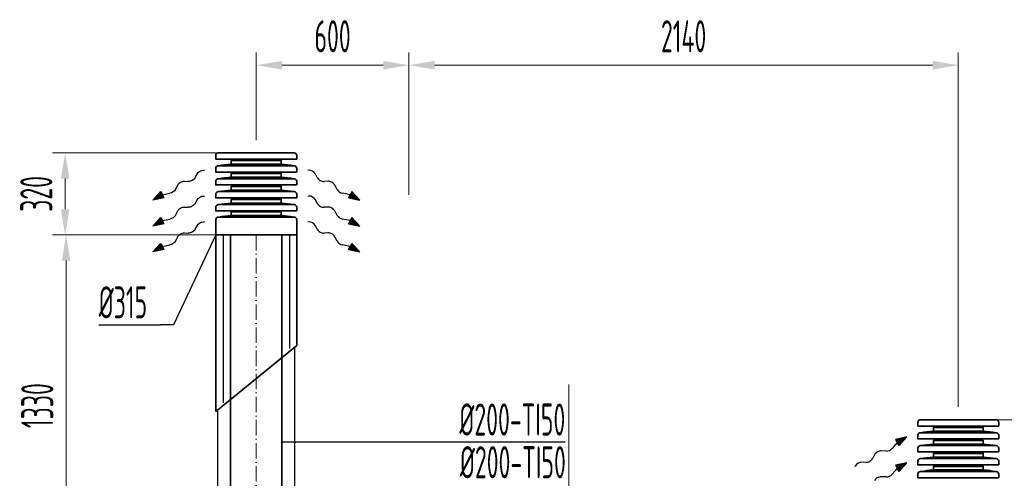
# Model space of a CAD drawing. Header units: millimetres. Extents: x -20688 to 44066, y -7315 to 67290.
# Tile 50 of 75: x -16641 to -12805, y 57038 to 58825. Entities that reach past the tile are written whole.
import ezdxf

# ---------------------------------------------------------------- set-up
doc = ezdxf.new("R2010")
doc.units = ezdxf.units.MM
doc.linetypes.add('ACAD_ISO10W100', pattern=[18, 12, -3, 0, -3])
doc.linetypes.add('phl_thick', pattern=[0])
for name, color, linetype, lineweight in [('VZT_0D EHA (VÝFUK)', 14, 'Continuous', 35), ('VZT_13 EHA (VÝFUK) - OBRYS', 14, 'Continuous', 35), ('VZT_14 EHA (VÝFUK) - OSA', 14, 'ACAD_ISO10W100', 5), ('VZT_30 DISTRIBUČNÍ PRVKY - OBRYS', 1, 'Continuous', 35), ('VZT_50 POPIS - OBECNE', 7, 'Continuous', 13), ('VZT_60_KOTY - DIMENZE', 7, 'Continuous', 5)]:
    doc.layers.add(name, color=color, linetype=linetype, lineweight=lineweight)
doc.layers.add('VZT_IZOLACE - TEPELNÁ', color=6, linetype='IZOLACE TEPELNA')
doc.styles.add('EVORA_125', font='isocp.shx', dxfattribs={"width": 0.6, "height": 125})
doc.styles.get("Standard").update_dxf_attribs({"font": 'arial.ttf'})
doc.linetypes.add('IZOLACE', pattern='A,0.00254,-2.54,[134,ltypeshp.shx,S=2.54,R=0,X=-2.54,Y=0],-5.08,[134,ltypeshp.shx,S=2.54,R=180,X=2.54,Y=0],-2.54', length=10.16254)
doc.linetypes.add('IZOLACE TEPELNA', pattern='A,12.7,-1.5,["T",Standard,S=2.54,R=0,X=0,Y=-1.27],-3', length=17.2)

msp = doc.modelspace()

# ---------------------------------------------------------------- linework, layer by layer
at = {"color": 8, "lineweight": 9, "ltscale": 0.5}
msp.add_line((-14501.4, 56326.5), (-14501.4, 57403.6), dxfattribs=at)
at = {"layer": 'VZT_0D EHA (VÝFUK)'}
for p, q in [((-15876.8, 57985.9), (-15876.8, 57298.1)), ((-15561.8, 57985.9), (-15561.8, 57554.9)), ((-15561.8, 57554.9), (-15876.8, 57298.1))]:
    msp.add_line(p, q, dxfattribs=at)
at = {"layer": 'VZT_13 EHA (VÝFUK) - OBRYS'}
for points in [[(-15819.3, 56856.3), (-15819.3, 57985.9)], [(-15619.3, 56856.3), (-15619.3, 57985.9)]]:
    msp.add_lwpolyline(points, dxfattribs=at)
at = {"layer": 'VZT_14 EHA (VÝFUK) - OSA', "ltscale": 5}
msp.add_lwpolyline([(-15719.3, 57985.9), (-15719.3, 56856.3)], dxfattribs=at)
at = {"layer": 'VZT_30 DISTRIBUČNÍ PRVKY - OBRYS', "linetype": 'phl_thick'}
for points in [[(-15561.7, 58281.5), (-15561.7, 58295.8, 0.414214), (-15571.8, 58305.9), (-15866.8, 58305.9, 0.414214), (-15877, 58295.8), (-15877, 58281.5)], [(-15561.7, 58231.1), (-15561.7, 58245.4, 0.414214), (-15571.8, 58255.5), (-15866.8, 58255.5, 0.414214), (-15877, 58245.4), (-15877, 58231.1)], [(-15561.7, 58180.7), (-15561.7, 58195, 0.414214), (-15571.8, 58205.1), (-15866.8, 58205.1, 0.414214), (-15877, 58195), (-15877, 58180.7)], [(-15561.7, 58130.3), (-15561.7, 58144.6, 0.414214), (-15571.8, 58154.7), (-15866.8, 58154.7, 0.414214), (-15877, 58144.6), (-15877, 58130.3)], [(-15561.7, 58079.9), (-15561.7, 58094.2, 0.414214), (-15571.8, 58104.3), (-15866.8, 58104.3, 0.414214), (-15877, 58094.2), (-15877, 58079.9)], [(-12826.2, 57241.5), (-12826.2, 57255.8, 0.414214), (-12836.3, 57265.9), (-13131.3, 57265.9, 0.414214), (-13141.5, 57255.8), (-13141.5, 57241.5)], [(-12826.2, 57191.1), (-12826.2, 57205.4, 0.414214), (-12836.3, 57215.5), (-13131.3, 57215.5, 0.414214), (-13141.5, 57205.4), (-13141.5, 57191.1)], [(-12826.2, 57140.7), (-12826.2, 57155, 0.414214), (-12836.3, 57165.1), (-13131.3, 57165.1, 0.414214), (-13141.5, 57155), (-13141.5, 57140.7)], [(-12826.2, 57090.3), (-12826.2, 57104.6, 0.414214), (-12836.3, 57114.7), (-13131.3, 57114.7, 0.414214), (-13141.5, 57104.6), (-13141.5, 57090.3)], [(-12826.2, 57039.9), (-12826.2, 57054.2, 0.414214), (-12836.3, 57064.3), (-13131.3, 57064.3, 0.414214), (-13141.5, 57054.2), (-13141.5, 57039.9)]]:
    msp.add_lwpolyline(points, format="xyb", close=True, dxfattribs=at)
for points in [[(-15622.1, 58261.5), (-15622.1, 58275.6), (-15816.6, 58275.6), (-15816.6, 58261.5)], [(-15622.1, 58211.1), (-15622.1, 58225.2), (-15816.6, 58225.2), (-15816.6, 58211.1)], [(-15622.1, 58160.7), (-15622.1, 58174.8), (-15816.6, 58174.8), (-15816.6, 58160.7)], [(-15622.1, 58110.3), (-15622.1, 58124.4), (-15816.6, 58124.4), (-15816.6, 58110.3)], [(-15816.5, 58061.9), (-15816.5, 58076), (-15622.2, 58076), (-15622.2, 58061.9)], [(-12886.6, 57221.5), (-12886.6, 57235.6), (-13081.1, 57235.6), (-13081.1, 57221.5)], [(-12886.6, 57171.1), (-12886.6, 57185.2), (-13081.1, 57185.2), (-13081.1, 57171.1)], [(-12886.6, 57120.7), (-12886.6, 57134.8), (-13081.1, 57134.8), (-13081.1, 57120.7)], [(-12886.6, 57070.3), (-12886.6, 57084.4), (-13081.1, 57084.4), (-13081.1, 57070.3)]]:
    msp.add_lwpolyline(points, close=True, dxfattribs=at)
msp.add_lwpolyline([(-15561.8, 58045.8), (-15561.8, 57985.9), (-15876.8, 57985.9), (-15876.8, 58045.8, -0.414214), (-15866.7, 58055.9), (-15572, 58055.9, -0.414214), (-15561.8, 58045.8)], format="xyb", dxfattribs=at)
for centre, start, end in [((-15762.7, 57599), 94.6512, 99.003), ((-15676, 57599), 80.997, 85.3488), ((-15762.7, 57548.6), 94.6512, 99.003), ((-15676, 57548.6), 80.997, 85.3488), ((-15762.7, 57498.2), 94.6512, 99.003), ((-15676, 57498.2), 80.997, 85.3488), ((-15762.7, 57447.8), 94.6512, 99.003), ((-15676, 57447.8), 80.997, 85.3488), ((-15762.6, 57399.4), 94.6512, 99.003), ((-15676.1, 57399.4), 80.997, 85.3488), ((-13027.2, 56559), 94.6512, 99.003), ((-12940.5, 56559), 80.997, 85.3488), ((-13027.2, 56508.6), 94.6512, 99.003), ((-12940.5, 56508.6), 80.997, 85.3488), ((-13027.2, 56458.2), 94.6512, 99.003), ((-12940.5, 56458.2), 80.997, 85.3488), ((-13027.2, 56407.8), 94.6512, 99.003), ((-12940.5, 56407.8), 80.997, 85.3488)]:
    msp.add_arc(centre, 664.7, start, end, dxfattribs=at)
at = {"layer": 'VZT_50 POPIS - OBECNE', "linetype": 'phl_thick'}
for p, q in [((-15719.3, 58355.9), (-15719.3, 58697.4)), ((-15124.5, 58142.1), (-15124.5, 58697.4)), ((-15124.5, 58142.1), (-15124.5, 58697.4)), ((-12983.8, 57315.9), (-12983.8, 58697.4)), ((-15224.5, 58647.4), (-15619.3, 58647.4)), ((-15024.5, 58647.4), (-13083.8, 58647.4)), ((-15769.3, 58305.9), (-16513.8, 58305.9)), ((-16463.8, 58085.9), (-16463.8, 58205.9)), ((-15779.3, 57985.9), (-16513.8, 57985.9)), ((-15721.8, 57985.9), (-16510.1, 57985.9)), ((-16460.1, 56756.5), (-16460.1, 57885.9)), ((-12933.8, 57265.9), (-12155.6, 57265.9))]:
    msp.add_line(p, q, dxfattribs=at)
at = {"layer": 'VZT_50 POPIS - OBECNE'}
for p, q in [((-15923.9, 58238.5), (-15920.3, 58238.4)), ((-15514.8, 58238.5), (-15518.4, 58238.4)), ((-15923.9, 58137.7), (-15920.3, 58137.6)), ((-15514.8, 58137.7), (-15518.4, 58137.6)), ((-15923.9, 58036.9), (-15920.3, 58036.8)), ((-15514.8, 58036.9), (-15518.4, 58036.8)), ((-13385.3, 57085.7), (-13387, 57082.6))]:
    msp.add_line(p, q, dxfattribs=at)
at = {"layer": 'VZT_50 POPIS - OBECNE', "color": 0, "lineweight": -2}
for p, q in [((-15957, 58209.8), (-15949.9, 58223.3)), ((-15481.6, 58209.8), (-15488.8, 58223.3)), ((-16034.5, 58163.2), (-16025.4, 58180.5)), ((-15998.4, 58195.6), (-15984.1, 58194.7)), ((-15440.3, 58195.6), (-15454.6, 58194.7)), ((-15404.1, 58163.2), (-15413.2, 58180.5)), ((-16122.6, 58121.6), (-16091.9, 58154.8)), ((-16078.3, 58130.4), (-16122.6, 58121.6)), ((-16091.9, 58154.8), (-16085.1, 58142.6)), ((-16085.1, 58142.6), (-16055.4, 58148.5)), ((-16078.3, 58130.4), (-16085.1, 58142.6)), ((-15957, 58109), (-15949.9, 58122.5)), ((-15481.6, 58109), (-15488.8, 58122.5)), ((-15353.6, 58142.6), (-15383.2, 58148.5)), ((-15360.4, 58130.4), (-15353.6, 58142.6)), ((-15360.4, 58130.4), (-15316.1, 58121.6)), ((-15346.8, 58154.8), (-15353.6, 58142.6)), ((-15316.1, 58121.6), (-15346.8, 58154.8)), ((-15998.4, 58094.8), (-15984.1, 58093.9)), ((-15440.3, 58094.8), (-15454.6, 58093.9)), ((-16122.6, 58020.8), (-16091.9, 58054)), ((-16091.9, 58054), (-16085.1, 58041.8)), ((-16085.1, 58041.8), (-16055.4, 58047.7)), ((-16034.5, 58062.4), (-16025.4, 58079.7)), ((-15404.1, 58062.4), (-15413.2, 58079.7)), ((-15353.6, 58041.8), (-15383.2, 58047.7)), ((-15346.8, 58054), (-15353.6, 58041.8)), ((-15316.1, 58020.8), (-15346.8, 58054)), ((-16078.3, 58029.6), (-16122.6, 58020.8)), ((-16078.3, 58029.6), (-16085.1, 58041.8)), ((-15957, 58008.2), (-15949.9, 58021.7)), ((-15481.6, 58008.2), (-15488.8, 58021.7)), ((-15360.4, 58029.6), (-15353.6, 58041.8)), ((-15360.4, 58029.6), (-15316.1, 58020.8)), ((-16034.5, 57961.6), (-16025.4, 57978.9)), ((-15998.4, 57994), (-15984.1, 57993.1)), ((-15440.3, 57994), (-15454.6, 57993.1)), ((-15404.1, 57961.6), (-15413.2, 57978.9)), ((-16122.6, 57920), (-16091.9, 57953.2)), ((-16091.9, 57953.2), (-16085.1, 57941)), ((-16085.1, 57941), (-16055.4, 57946.9)), ((-16078.3, 57928.8), (-16085.1, 57941)), ((-15353.6, 57941), (-15383.2, 57946.9)), ((-15360.4, 57928.8), (-15353.6, 57941)), ((-15346.8, 57953.2), (-15353.6, 57941)), ((-15316.1, 57920), (-15346.8, 57953.2)), ((-16078.3, 57928.8), (-16122.6, 57920)), ((-15360.4, 57928.8), (-15316.1, 57920)), ((-13221.6, 57177.4), (-13241.6, 57154.7)), ((-13184.7, 57199.4), (-13228.8, 57189.4)), ((-13228.8, 57189.4), (-13221.6, 57177.4)), ((-13214.5, 57165.4), (-13221.6, 57177.4)), ((-13214.5, 57165.4), (-13184.7, 57199.4)), ((-13310.9, 57128.8), (-13317.2, 57116)), ((-13264.7, 57143.9), (-13284.2, 57144.7)), ((-13343.8, 57100.1), (-13359.1, 57100.7)), ((-13184.7, 57098.6), (-13228.8, 57088.6)), ((-13228.8, 57088.6), (-13221.6, 57076.6)), ((-13214.5, 57064.6), (-13184.7, 57098.6)), ((-13221.6, 57076.6), (-13241.6, 57053.9)), ((-13214.5, 57064.6), (-13221.6, 57076.6)), ((-13264.7, 57043.1), (-13284.2, 57043.9))]:
    msp.add_line(p, q, dxfattribs=at)
at = {"layer": 'VZT_50 POPIS - OBECNE', "color": 0, "lineweight": -2, "extrusion": (0, 0, -1)}
for centre, start_param, end_param in [((-15931.8, 58222.8), 0.766537, 2.320574), ((-15975.1, 58210.4), 3.908129, 5.516649), ((-16052.6, 58163.8), 3.908129, 5.191299), ((-16007.4, 58179.9), 0.766537, 2.375056), ((-15931.8, 58122), 0.766537, 2.320574), ((-16007.4, 58079.1), 0.766537, 2.375056), ((-15975.1, 58109.6), 3.908129, 5.516649), ((-16052.6, 58063), 3.908129, 5.191299), ((-15975.1, 58008.8), 3.908129, 5.516649), ((-15931.8, 58021.2), 0.766537, 2.320574), ((-16007.4, 57978.3), 0.766537, 2.375056), ((-16052.6, 57962.2), 3.908129, 5.191299)]:
    msp.add_ellipse(centre, major_axis=(-18.8, -10.5), ratio=0.625, start_param=start_param, end_param=end_param, dxfattribs=at)
at = {"layer": 'VZT_50 POPIS - OBECNE', "color": 0, "lineweight": -2}
for centre, major_axis, start_param, end_param in [((-15506.8, 58222.8), (18.8, -10.5), 0.766537, 2.320574), ((-15463.5, 58210.4), (18.8, -10.5), 3.908129, 5.516649), ((-15431.3, 58179.9), (18.8, -10.5), 0.766537, 2.375056), ((-15386.1, 58163.8), (18.8, -10.5), 3.908129, 5.191299), ((-15506.8, 58122), (18.8, -10.5), 0.766537, 2.320574), ((-15463.5, 58109.6), (18.8, -10.5), 3.908129, 5.516649), ((-15431.3, 58079.1), (18.8, -10.5), 0.766537, 2.375056), ((-15386.1, 58063), (18.8, -10.5), 3.908129, 5.191299), ((-15506.8, 58021.2), (18.8, -10.5), 0.766537, 2.320574), ((-15463.5, 58008.8), (18.8, -10.5), 3.908129, 5.516649), ((-15431.3, 57978.3), (18.8, -10.5), 0.766537, 2.375056), ((-15386.1, 57962.2), (18.8, -10.5), 3.908129, 5.191299), ((-13292.8, 57128.8), (18.5, 11), 0.766537, 2.375056), ((-13256.2, 57159.9), (18.5, 11), 3.908129, 5.191299), ((-13367.7, 57084.8), (18.5, 11), 0.766537, 2.320574), ((-13335.3, 57116.1), (18.5, 11), 3.908129, 5.516649), ((-13256.2, 57059.1), (18.5, 11), 3.908129, 5.191299), ((-13292.8, 57028), (18.5, 11), 0.766537, 2.375056)]:
    msp.add_ellipse(centre, major_axis=major_axis, ratio=0.625, start_param=start_param, end_param=end_param, dxfattribs=at)
at = {"layer": 'VZT_50 POPIS - OBECNE', "linetype": 'phl_thick'}
for points in [[(-15619.3, 58664.1), (-15619.3, 58630.7), (-15719.3, 58647.4)], [(-15224.5, 58664.1), (-15224.5, 58630.7), (-15124.5, 58647.4)], [(-15024.5, 58664.1), (-15024.5, 58630.7), (-15124.5, 58647.4)], [(-13083.8, 58664.1), (-13083.8, 58630.7), (-12983.8, 58647.4)], [(-16480.5, 58205.9), (-16447.1, 58205.9), (-16463.8, 58305.9)], [(-16480.5, 58085.9), (-16447.1, 58085.9), (-16463.8, 57985.9)], [(-16476.7, 57885.9), (-16443.4, 57885.9), (-16460.1, 57985.9)]]:
    msp.add_solid(points, dxfattribs=at)
at = {"layer": 'VZT_50 POPIS - OBECNE', "color": 0, "lineweight": -2}
for points in [[(-16078.3, 58130.4), (-16091.9, 58154.8), (-16122.6, 58121.6)], [(-15360.4, 58130.4), (-15346.8, 58154.8), (-15316.1, 58121.6)], [(-16078.3, 58029.6), (-16091.9, 58054), (-16122.6, 58020.8)], [(-15360.4, 58029.6), (-15346.8, 58054), (-15316.1, 58020.8)], [(-16078.3, 57928.8), (-16091.9, 57953.2), (-16122.6, 57920)], [(-15360.4, 57928.8), (-15346.8, 57953.2), (-15316.1, 57920)], [(-13214.5, 57165.4), (-13228.8, 57189.4), (-13184.7, 57199.4)], [(-13214.5, 57064.6), (-13228.8, 57088.6), (-13184.7, 57098.6)]]:
    msp.add_solid(points, dxfattribs=at)
at = {"layer": 'VZT_60_KOTY - DIMENZE', "linetype": 'ByBlock', "lineweight": -2}
for p, q in [((-16042.3, 57636), (-16092.3, 57636)), ((-15057.7, 57179.5), (-15007.7, 57179.5))]:
    msp.add_line(p, q, dxfattribs=at)
for points in [[(-15876.8, 57985.9), (-16042.3, 57636)], [(-16332.9, 57636), (-16092.3, 57636)], [(-15619.3, 57179.5), (-15057.7, 57179.5)], [(-15007.7, 57179.5), (-14515.2, 57179.5)]]:
    msp.add_lwpolyline(points, dxfattribs=at)
at = {"layer": 'VZT_IZOLACE - TEPELNÁ', "linetype": 'IZOLACE', "ltscale": 0.23}
for p, q in [((-15848.8, 57985.9), (-15848.8, 57331.8)), ((-15589.9, 57985.9), (-15589.9, 57544.2))]:
    msp.add_line(p, q, dxfattribs=at)
at = {"layer": 'VZT_IZOLACE - TEPELNÁ', "ltscale": 0.5}
for p, q in [((-15569.3, 56856.4), (-15569.3, 57548.8)), ((-15869.4, 56852.7), (-15869.4, 57304.2))]:
    msp.add_line(p, q, dxfattribs=at)

# ---------------------------------------------------------------- texts
at = {"layer": 'VZT_50 POPIS - OBECNE', "linetype": 'phl_thick', "char_height": 125, "attachment_point": 5, "style": 'EVORA_125'}
for s, insert in [('\\A1;600', (-15421.9, 58759.9)), ('\\A1;2140', (-14054.1, 58759.9))]:
    msp.add_mtext(s, dxfattribs=dict(at, insert=insert))
at = {"layer": 'VZT_50 POPIS - OBECNE', "linetype": 'phl_thick', "char_height": 125, "attachment_point": 5, "rotation": 90, "style": 'EVORA_125'}
for s, insert in [('\\A1;320', (-16576.3, 58145.9)), ('\\A1;1330', (-16572.6, 57321.2))]:
    msp.add_mtext(s, dxfattribs=dict(at, insert=insert))
at = {"layer": 'VZT_60_KOTY - DIMENZE', "linetype": 'phl_thick', "char_height": 125, "style": 'EVORA_125'}
for s, insert, attachment_point in [('%%C315', (-16332.9, 57786), 1), ('%%C200-TI50', (-14515.2, 57329.5), 3), ('%%C200-TI50\\POSA 2900 mm', (-14513.1, 57163), 3)]:
    msp.add_mtext(s, dxfattribs=dict(at, insert=insert, attachment_point=attachment_point))

doc.saveas('drawing.dxf')
